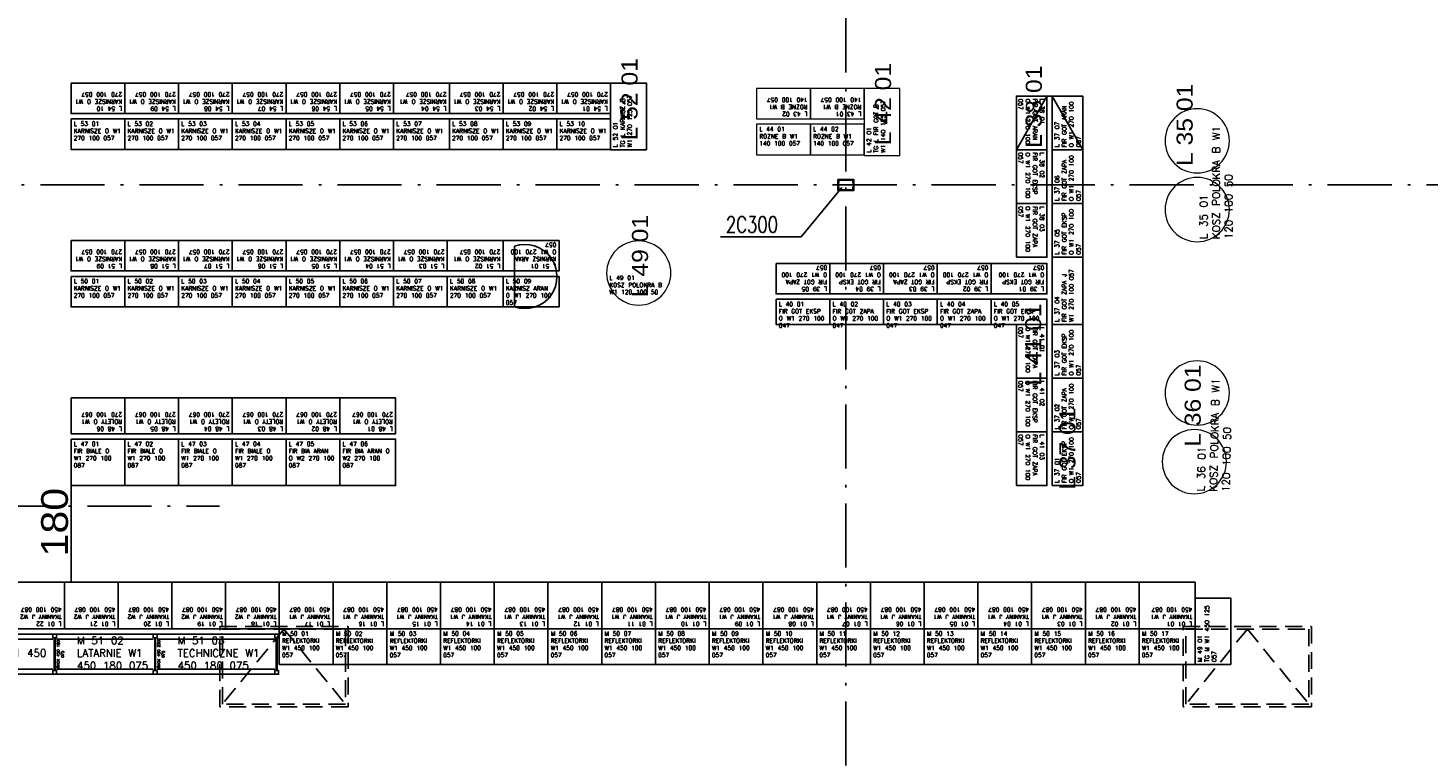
# Model space of a CAD drawing. Extents: x 153948 to 285449, y -89387 to -60195.
# Tile 14 of 100: x 248992 to 251608, y -83147 to -81786. Entities that reach past the tile are written whole.
import ezdxf

# ---------------------------------------------------------------- set-up
doc = ezdxf.new("R2010")
doc.units = 0
doc.header["$LTSCALE"] = 100
doc.header["$MEASUREMENT"] = 0
doc.header["$PDMODE"] = 1
doc.linetypes.add('ACAD_ISO10W100', pattern=[18.5, 12, -3, 0.5, -3])
doc.linetypes.add('HIDDEN2', pattern=[4.7625, 3.175, -1.5875])
doc.layers.get('0').update_dxf_attribs({"linetype": 'CONTINUOUS'})
doc.layers.get('DEFPOINTS').update_dxf_attribs({"linetype": 'CONTINUOUS'})
for name, color, linetype in [('1', 2, 'CONTINUOUS'), ('K-STA', 2, 'CONTINUOUS'), ('mago', 7, 'CONTINUOUS'), ('OSIE', 8, 'ACAD_ISO10W100'), ('R270', 5, 'CONTINUOUS'), ('R450', 1, 'CONTINUOUS'), ('RAK 270', 5, 'CONTINUOUS'), ('RS Minimasa VBA', 7, 'CONTINUOUS'), ('RS REGAŁY', 7, 'CONTINUOUS'), ('TEXT', 11, 'CONTINUOUS'), ('ŚWIETLIK', 2, 'CONTINUOUS')]:
    doc.layers.add(name, color=color, linetype=linetype)
doc.layers.add('RAK 140', color=2, linetype='CONTINUOUS', lineweight=9)
doc.layers.add('RAK_450', color=1, linetype='CONTINUOUS', true_color=0xff0000)
doc.styles.add('arial', font='arial.ttf', dxfattribs={"width": 1.1})
doc.styles.get("Standard").update_dxf_attribs({"font": 'txt.shx'})
doc.styles.add('TXT3', font='SIMPLEX.SHX', dxfattribs={"width": 0.75, "height": 40})
doc.dimstyles.new('srodek', dxfattribs={"dimscale": 100, "dimtxt": 0.5, "dimasz": 0.002, "dimexe": 0, "dimexo": 0, "dimgap": 0.05, "dimtad": 1, "dimjust": 2, "dimrnd": 0.5, "dimzin": 12, "dimtxsty": 'arial', "dimblk": 'ARCHTICK', "dimcen": 0.002, "dimclrt": 7, "dimazin": 0, "dimtfac": 1, "dimtix": 1, "dimtofl": 0, "dimtmove": 2, "dimatfit": 3, "dimldrblk": 'DOT', "dimfxl": 1, "dimtolj": 1, "dimtzin": 0, "dimarcsym": 0})

# ---------------------------------------------------------------- blocks, each defined once
blk = doc.blocks.new('SC300X2')
at = {"layer": '1'}
for points in [[(-15, 10), (-15, 0), (-13.8, 0), (-13.2, 8.1, -0.391021), (-12.2, 9), (12.2, 9, -0.391021), (13.2, 8.1), (13.8, 0), (15, 0), (15, 10)], [(-15, -10), (-15, 0), (-13.8, 0), (-13.2, -8.1, 0.391021), (-12.2, -9), (12.2, -9, 0.391021), (13.2, -8.1), (13.8, 0), (15, 0), (15, -10)]]:
    blk.add_lwpolyline(points, format="xyb", close=True, dxfattribs=at)
blk = doc.blocks.new('RACK 450 220 075')
at = {"color": 1}
for p, q in [((2.75, 68), (2.75, 7)), ((4.25, 68), (4.25, 7)), ((7, 75), (227, 75)), ((7, 65.5), (227, 65.5)), ((7, 9.5), (227, 9.5)), ((7, 0), (227, 0))]:
    blk.add_line(p, q, dxfattribs=at)
for points in [[(0, 68), (7, 68), (7, 75), (0, 75)], [(0, 0), (7, 0), (7, 7), (0, 7)]]:
    blk.add_lwpolyline(points, close=True, dxfattribs=at)
at = {"color": 1, "insert": (14.25, 37.5), "char_height": 5, "width": 61, "attachment_point": 5, "rotation": 90}
blk.add_mtext('RACK 450 220 075', dxfattribs=at)
blk = doc.blocks.new('RACK 450 180 075')
at = {"color": 1}
for p, q in [((2.75, 68), (2.75, 7)), ((4.25, 68), (4.25, 7)), ((7, 75), (187.8, 75)), ((7, 65.5), (187.8, 65.5)), ((7, 9.5), (187.8, 9.5)), ((7, 0), (187.8, 0))]:
    blk.add_line(p, q, dxfattribs=at)
for points in [[(0, 68), (7, 68), (7, 75), (0, 75)], [(0, 0), (7, 0), (7, 7), (0, 7)]]:
    blk.add_lwpolyline(points, close=True, dxfattribs=at)
at = {"color": 1, "insert": (14.25, 37.5), "char_height": 5, "width": 61, "attachment_point": 5, "rotation": 90}
blk.add_mtext('RACK 450 180 075', dxfattribs=at)
blk = doc.blocks.new('NOGA RACK 450 007 075')
at = {"color": 1}
for p, q in [((2.8, 68), (2.8, 7)), ((4.2, 68), (4.2, 7))]:
    blk.add_line(p, q, dxfattribs=at)
for points in [[(0, 68), (7, 68), (7, 75), (0, 75)], [(0, 0), (7, 0), (7, 7), (0, 7)]]:
    blk.add_lwpolyline(points, close=True, dxfattribs=at)
blk = doc.blocks.new('_ARCHTICK')
at = {"color": 0, "linetype": 'ByBlock', "const_width": 0.15}
blk.add_lwpolyline([(-0.5, -0.5), (0.5, 0.5)], dxfattribs=at)
blk = doc.blocks.new('*D806')
at = {"color": 0, "lineweight": -2, "transparency": 16777216}
for p, q in [((249072.8, -82821.8), (249072.8, -82641.3)), ((249060.2, -82821.8), (249072.8, -82821.8))]:
    blk.add_line(p, q, dxfattribs=at)
at = {"layer": 'DEFPOINTS', "color": 0, "transparency": 16777216}
for p in [(249072.8, -82641.3), (249072.8, -82641.3), (249060.2, -82821.8)]:
    blk.add_point(p, dxfattribs=at)
at = {"color": 0, "lineweight": -2, "transparency": 16777216, "xscale": 0.2, "yscale": 0.2, "zscale": 0.2}
for p, rotation in [((249072.8, -82641.3), 90), ((249072.8, -82821.8), 270)]:
    blk.add_blockref('_ARCHTICK', p, dxfattribs=dict(at, rotation=rotation))
at = {"color": 7, "transparency": 16777216, "insert": (249042.2, -82709.6), "char_height": 50, "attachment_point": 5, "rotation": 90, "style": 'arial'}
blk.add_mtext('\\A1;180', dxfattribs=at)
blk = doc.blocks.new('_Dot')
at = {"color": 0, "linetype": 'ByBlock', "lineweight": -2}
blk.add_line((-0.5, 0), (-1, 0), dxfattribs=at)
at = {"color": 0, "linetype": 'ByBlock', "const_width": 0.5}
blk.add_lwpolyline([(-0.25, 0, 1), (0.25, 0, 1)], format="xyb", close=True, dxfattribs=at)

msp = doc.modelspace()

# ---------------------------------------------------------------- linework, layer by layer
at = {"layer": 'OSIE', "ltscale": 0.1}
for p, q in [((250520.4, -86679.55), (250520.4, -73374.65)), ((247720.4, -82079.55), (263229.19, -82079.55)), ((248363.17, -82679.55), (249349.98, -82679.55))]:
    msp.add_line(p, q, dxfattribs=at)
at = {"layer": 'R270', "extrusion": (0, -1.22465e-16, -1)}
for points in [[(-249072.77, -81889.15), (-249173.17, -81889.15), (-249173.17, -81946.15), (-249072.77, -81946.15)], [(-249173.17, -81889.15), (-249273.57, -81889.15), (-249273.57, -81946.15), (-249173.17, -81946.15)], [(-249273.57, -81889.15), (-249373.97, -81889.15), (-249373.97, -81946.15), (-249273.57, -81946.15)], [(-249373.97, -81889.15), (-249474.37, -81889.15), (-249474.37, -81946.15), (-249373.97, -81946.15)], [(-249474.37, -81889.15), (-249574.77, -81889.15), (-249574.77, -81946.15), (-249474.37, -81946.15)], [(-249574.77, -81889.15), (-249675.17, -81889.15), (-249675.17, -81946.15), (-249574.77, -81946.15)], [(-249675.17, -81889.15), (-249779.57, -81889.15), (-249779.57, -81946.15), (-249675.17, -81946.15)], [(-249779.57, -81889.15), (-249879.97, -81889.15), (-249879.97, -81946.15), (-249779.57, -81946.15)], [(-249879.97, -81889.15), (-249980.37, -81889.15), (-249980.37, -81946.15), (-249879.97, -81946.15)], [(-249980.37, -81889.15), (-250080.77, -81889.15), (-250080.77, -81946.15), (-249980.37, -81946.15)], [(-250838.97, -82013.92), (-250838.97, -81913.52), (-250895.97, -81913.52), (-250895.97, -82013.92)], [(-250905.97, -82013.92), (-250905.97, -81913.52), (-250962.97, -81913.52), (-250962.97, -82013.92)], [(-249072.77, -81956.15), (-249173.17, -81956.15), (-249173.17, -82013.15), (-249072.77, -82013.15)], [(-249173.17, -81956.15), (-249273.57, -81956.15), (-249273.57, -82013.15), (-249173.17, -82013.15)], [(-249273.57, -81956.15), (-249373.97, -81956.15), (-249373.97, -82013.15), (-249273.57, -82013.15)], [(-249373.97, -81956.15), (-249474.37, -81956.15), (-249474.37, -82013.15), (-249373.97, -82013.15)], [(-249474.37, -81956.15), (-249574.77, -81956.15), (-249574.77, -82013.15), (-249474.37, -82013.15)], [(-249574.77, -81956.15), (-249675.17, -81956.15), (-249675.17, -82013.15), (-249574.77, -82013.15)], [(-249675.17, -81956.15), (-249779.57, -81956.15), (-249779.57, -82013.15), (-249675.17, -82013.15)], [(-249779.57, -81956.15), (-249879.97, -81956.15), (-249879.97, -82013.15), (-249779.57, -82013.15)], [(-249879.97, -81956.15), (-249980.37, -81956.15), (-249980.37, -82013.15), (-249879.97, -82013.15)], [(-249980.37, -81956.15), (-250080.77, -81956.15), (-250080.77, -82013.15), (-249980.37, -82013.15)], [(-250838.97, -82114.32), (-250838.97, -82013.92), (-250895.97, -82013.92), (-250895.97, -82114.32)], [(-250905.97, -82114.32), (-250905.97, -82013.92), (-250962.97, -82013.92), (-250962.97, -82114.32)], [(-250838.97, -82214.72), (-250838.97, -82114.32), (-250895.97, -82114.32), (-250895.97, -82214.72)], [(-250905.97, -82214.72), (-250905.97, -82114.32), (-250962.97, -82114.32), (-250962.97, -82214.72)], [(-249072.77, -82183.24), (-249173.17, -82183.24), (-249173.17, -82240.24), (-249072.77, -82240.24)], [(-249173.17, -82183.24), (-249273.57, -82183.24), (-249273.57, -82240.24), (-249173.17, -82240.24)], [(-249273.57, -82183.24), (-249373.97, -82183.24), (-249373.97, -82240.24), (-249273.57, -82240.24)], [(-249373.97, -82183.24), (-249474.37, -82183.24), (-249474.37, -82240.24), (-249373.97, -82240.24)], [(-249474.37, -82183.24), (-249574.77, -82183.24), (-249574.77, -82240.24), (-249474.37, -82240.24)], [(-249574.77, -82183.24), (-249675.17, -82183.24), (-249675.17, -82240.24), (-249574.77, -82240.24)], [(-249675.17, -82183.24), (-249775.57, -82183.24), (-249775.57, -82240.24), (-249675.17, -82240.24)], [(-249775.57, -82183.24), (-249879.97, -82183.24), (-249879.97, -82240.24), (-249775.57, -82240.24)], [(-249879.97, -82183.24), (-249984.37, -82183.24), (-249984.37, -82240.24), (-249879.97, -82240.24)], [(-250389.97, -82226.12), (-250490.37, -82226.12), (-250490.37, -82283.12), (-250389.97, -82283.12)], [(-250490.37, -82226.12), (-250590.77, -82226.12), (-250590.77, -82283.12), (-250490.37, -82283.12)], [(-250590.77, -82226.12), (-250691.17, -82226.12), (-250691.17, -82283.12), (-250590.77, -82283.12)], [(-250691.17, -82226.12), (-250791.57, -82226.12), (-250791.57, -82283.12), (-250691.17, -82283.12)], [(-250791.57, -82226.12), (-250895.97, -82226.12), (-250895.97, -82283.12), (-250791.57, -82283.12)], [(-250905.97, -82340.12), (-250905.97, -82214.72), (-250962.97, -82214.72), (-250962.97, -82340.12)], [(-249072.77, -82250.24), (-249173.17, -82250.24), (-249173.17, -82307.24), (-249072.77, -82307.24)], [(-249173.17, -82250.24), (-249273.57, -82250.24), (-249273.57, -82307.24), (-249173.17, -82307.24)], [(-249273.57, -82250.24), (-249373.97, -82250.24), (-249373.97, -82307.24), (-249273.57, -82307.24)], [(-249373.97, -82250.24), (-249474.37, -82250.24), (-249474.37, -82307.24), (-249373.97, -82307.24)], [(-249474.37, -82250.24), (-249574.77, -82250.24), (-249574.77, -82307.24), (-249474.37, -82307.24)], [(-249574.77, -82250.24), (-249675.17, -82250.24), (-249675.17, -82307.24), (-249574.77, -82307.24)], [(-249675.17, -82250.24), (-249775.57, -82250.24), (-249775.57, -82307.24), (-249675.17, -82307.24)], [(-249775.57, -82250.24), (-249879.97, -82250.24), (-249879.97, -82307.24), (-249775.57, -82307.24)], [(-249879.97, -82250.24), (-249984.37, -82250.24), (-249984.37, -82307.24), (-249879.97, -82307.24)], [(-250389.97, -82293.12), (-250490.37, -82293.12), (-250490.37, -82340.12), (-250389.97, -82340.12)], [(-250490.37, -82293.12), (-250590.77, -82293.12), (-250590.77, -82340.12), (-250490.37, -82340.12)], [(-250590.77, -82293.12), (-250691.17, -82293.12), (-250691.17, -82340.12), (-250590.77, -82340.12)], [(-250691.17, -82293.12), (-250791.57, -82293.12), (-250791.57, -82340.12), (-250691.17, -82340.12)], [(-250791.57, -82293.12), (-250895.97, -82293.12), (-250895.97, -82340.12), (-250791.57, -82340.12)], [(-250838.97, -82440.52), (-250838.97, -82340.12), (-250895.97, -82340.12), (-250895.97, -82440.52)], [(-250905.97, -82440.52), (-250905.97, -82340.12), (-250962.97, -82340.12), (-250962.97, -82440.52)], [(-250838.97, -82540.92), (-250838.97, -82440.52), (-250895.97, -82440.52), (-250895.97, -82540.92)], [(-250905.97, -82540.92), (-250905.97, -82440.52), (-250962.97, -82440.52), (-250962.97, -82540.92)], [(-249072.77, -82477.32), (-249173.17, -82477.32), (-249173.17, -82544.32), (-249072.77, -82544.32)], [(-249173.17, -82477.32), (-249273.57, -82477.32), (-249273.57, -82544.32), (-249173.17, -82544.32)], [(-249273.57, -82477.32), (-249373.97, -82477.32), (-249373.97, -82544.32), (-249273.57, -82544.32)], [(-249373.97, -82477.32), (-249474.37, -82477.32), (-249474.37, -82544.32), (-249373.97, -82544.32)], [(-249474.37, -82477.32), (-249574.77, -82477.32), (-249574.77, -82544.32), (-249474.37, -82544.32)], [(-249574.77, -82477.32), (-249679.17, -82477.32), (-249679.17, -82544.32), (-249574.77, -82544.32)], [(-250838.97, -82641.32), (-250838.97, -82540.92), (-250895.97, -82540.92), (-250895.97, -82641.32)], [(-250905.97, -82641.32), (-250905.97, -82540.92), (-250962.97, -82540.92), (-250962.97, -82641.32)], [(-249072.77, -82554.32), (-249173.17, -82554.32), (-249173.17, -82641.32), (-249072.77, -82641.32)], [(-249173.17, -82554.32), (-249273.57, -82554.32), (-249273.57, -82641.32), (-249173.17, -82641.32)], [(-249273.57, -82554.32), (-249373.97, -82554.32), (-249373.97, -82641.32), (-249273.57, -82641.32)], [(-249373.97, -82554.32), (-249474.37, -82554.32), (-249474.37, -82641.32), (-249373.97, -82641.32)], [(-249474.37, -82554.32), (-249574.77, -82554.32), (-249574.77, -82641.32), (-249474.37, -82641.32)], [(-249574.77, -82554.32), (-249679.17, -82554.32), (-249679.17, -82641.32), (-249574.77, -82641.32)]]:
    msp.add_lwpolyline(points, close=True, dxfattribs=at)
msp.add_lwpolyline([(-249901.22, -82261.05), (-249901.22, -82307.24, -1.4023538), (-249901.22, -82194.05), (-249901.22, -82251.05)], format="xyb", close=True, dxfattribs=at)
at = {"layer": 'R450', "lineweight": -3}
for points in [[(249461.8, -82975.79), (249562.2, -82975.79), (249562.2, -82908.79), (249461.8, -82908.79)], [(249562.2, -82975.79), (249662.6, -82975.79), (249662.6, -82908.79), (249562.2, -82908.79)], [(249662.6, -82975.79), (249763, -82975.79), (249763, -82908.79), (249662.6, -82908.79)], [(249763, -82975.79), (249863.4, -82975.79), (249863.4, -82908.79), (249763, -82908.79)], [(249863.4, -82975.79), (249963.8, -82975.79), (249963.8, -82908.79), (249863.4, -82908.79)], [(249963.8, -82975.79), (250064.2, -82975.79), (250064.2, -82908.79), (249963.8, -82908.79)], [(250064.2, -82975.79), (250164.6, -82975.79), (250164.6, -82908.79), (250064.2, -82908.79)], [(250164.6, -82975.79), (250265, -82975.79), (250265, -82908.79), (250164.6, -82908.79)], [(250265, -82975.79), (250365.4, -82975.79), (250365.4, -82908.79), (250265, -82908.79)], [(250365.4, -82975.79), (250465.8, -82975.79), (250465.8, -82908.79), (250365.4, -82908.79)], [(250465.8, -82975.79), (250566.2, -82975.79), (250566.2, -82908.79), (250465.8, -82908.79)], [(250566.2, -82975.79), (250666.6, -82975.79), (250666.6, -82908.79), (250566.2, -82908.79)], [(250666.6, -82975.79), (250767, -82975.79), (250767, -82908.79), (250666.6, -82908.79)], [(250767, -82975.79), (250867.4, -82975.79), (250867.4, -82908.79), (250767, -82908.79)], [(250867.4, -82975.79), (250967.8, -82975.79), (250967.8, -82908.79), (250867.4, -82908.79)], [(250967.8, -82975.79), (251068.2, -82975.79), (251068.2, -82908.79), (250967.8, -82908.79)], [(251068.2, -82975.79), (251172.6, -82975.79), (251172.6, -82908.79), (251068.2, -82908.79)]]:
    msp.add_lwpolyline(points, close=True, dxfattribs=at)
at = {"layer": 'RAK 140', "extrusion": (0, -1.22465e-16, -1)}
for points in [[(-250453.97, -81899.15), (-250353.57, -81899.15), (-250353.57, -81956.15), (-250453.97, -81956.15)], [(-250554.37, -81899.15), (-250453.97, -81899.15), (-250453.97, -81956.15), (-250554.37, -81956.15)], [(-250621.37, -82024.15), (-250621.37, -81899.15), (-250554.37, -81899.15), (-250554.37, -82024.15)], [(-250453.97, -81966.15), (-250353.57, -81966.15), (-250353.57, -82023.15), (-250453.97, -82023.15)], [(-250554.37, -81966.15), (-250453.97, -81966.15), (-250453.97, -82023.15), (-250554.37, -82023.15)]]:
    msp.add_lwpolyline(points, close=True, dxfattribs=at)
for centre in [(-251176.77, -81997.02), (-251176.77, -82125.51), (-250133.31, -82244.05), (-251176.77, -82468.12), (-251171.41, -82596.6)]:
    msp.add_circle(centre, 60, dxfattribs=at)
at = {"layer": 'RAK 270', "extrusion": (0, -1.22465e-16, -1)}
for p, q in [((250838.97, -82013.92), (250895.97, -81913.52)), ((250895.97, -81913.52), (250905.97, -81913.52)), ((250905.97, -81913.52), (250962.97, -82013.92))]:
    msp.add_line(p, q, dxfattribs=at)
msp.add_lwpolyline([(-250147.77, -82014.15), (-250147.77, -81889.15), (-250080.77, -81889.15), (-250080.77, -82014.15)], close=True, dxfattribs=at)
at = {"layer": 'RAK_450', "extrusion": (0, -1.22465e-16, -1)}
for points in [[(-249060.2, -82821.79), (-248959.8, -82821.79), (-248959.8, -82908.79), (-249060.2, -82908.79)], [(-249160.6, -82821.79), (-249060.2, -82821.79), (-249060.2, -82908.79), (-249160.6, -82908.79)], [(-249261, -82821.79), (-249160.6, -82821.79), (-249160.6, -82908.79), (-249261, -82908.79)], [(-249361.4, -82821.79), (-249261, -82821.79), (-249261, -82908.79), (-249361.4, -82908.79)], [(-249461.8, -82821.79), (-249361.4, -82821.79), (-249361.4, -82908.79), (-249461.8, -82908.79)], [(-249562.2, -82821.79), (-249461.8, -82821.79), (-249461.8, -82908.79), (-249562.2, -82908.79)], [(-249662.6, -82821.79), (-249562.2, -82821.79), (-249562.2, -82908.79), (-249662.6, -82908.79)], [(-249763, -82821.79), (-249662.6, -82821.79), (-249662.6, -82908.79), (-249763, -82908.79)], [(-249863.4, -82821.79), (-249763, -82821.79), (-249763, -82908.79), (-249863.4, -82908.79)], [(-249963.8, -82821.79), (-249863.4, -82821.79), (-249863.4, -82908.79), (-249963.8, -82908.79)], [(-250064.2, -82821.79), (-249963.8, -82821.79), (-249963.8, -82908.79), (-250064.2, -82908.79)], [(-250164.6, -82821.79), (-250064.2, -82821.79), (-250064.2, -82908.79), (-250164.6, -82908.79)], [(-250265, -82821.79), (-250164.6, -82821.79), (-250164.6, -82908.79), (-250265, -82908.79)], [(-250365.4, -82821.79), (-250265, -82821.79), (-250265, -82908.79), (-250365.4, -82908.79)], [(-250465.8, -82821.79), (-250365.4, -82821.79), (-250365.4, -82908.79), (-250465.8, -82908.79)], [(-250566.2, -82821.79), (-250465.8, -82821.79), (-250465.8, -82908.79), (-250566.2, -82908.79)], [(-250666.6, -82821.79), (-250566.2, -82821.79), (-250566.2, -82908.79), (-250666.6, -82908.79)], [(-250767, -82821.79), (-250666.6, -82821.79), (-250666.6, -82908.79), (-250767, -82908.79)], [(-250867.4, -82821.79), (-250767, -82821.79), (-250767, -82908.79), (-250867.4, -82908.79)], [(-250967.8, -82821.79), (-250867.4, -82821.79), (-250867.4, -82908.79), (-250967.8, -82908.79)], [(-251068.2, -82821.79), (-250967.8, -82821.79), (-250967.8, -82908.79), (-251068.2, -82908.79)], [(-251172.6, -82821.79), (-251068.2, -82821.79), (-251068.2, -82908.79), (-251172.6, -82908.79)]]:
    msp.add_lwpolyline(points, close=True, dxfattribs=at)
at = {"layer": 'RAK_450'}
msp.add_lwpolyline([(251239.6, -82975.79), (251239.6, -82851.79), (251172.6, -82851.79), (251172.6, -82975.79)], close=True, dxfattribs=at)
at = {"layer": 'TEXT'}
for p, q in [((250437.03, -82176.45), (250512.9, -82084.55)), ((250286.36, -82176.45), (250437.03, -82176.45))]:
    msp.add_line(p, q, dxfattribs=at)
at = {"layer": 'ŚWIETLIK', "linetype": 'HIDDEN2', "ltscale": 0.1}
for p, q in [((249470.4, -82909.55), (249355.4, -83049.55)), ((249470.4, -82909.55), (249585.4, -83049.55)), ((251270.4, -82909.55), (251155.4, -83049.55)), ((251270.4, -82909.55), (251385.4, -83049.55))]:
    msp.add_line(p, q, dxfattribs=at)
for points in [[(249350.4, -82904.55), (249590.4, -82904.55), (249590.4, -83054.55), (249350.4, -83054.55)], [(249355.4, -82909.55), (249585.4, -82909.55), (249585.4, -83049.55), (249355.4, -83049.55)], [(251150.4, -82904.55), (251390.4, -82904.55), (251390.4, -83054.55), (251150.4, -83054.55)], [(251155.4, -82909.55), (251385.4, -82909.55), (251385.4, -83049.55), (251155.4, -83049.55)]]:
    msp.add_lwpolyline(points, close=True, dxfattribs=at)

# ---------------------------------------------------------------- block references
at = {"layer": 'K-STA', "ltscale": 0.5}
msp.add_blockref('SC300X2', (250520.4, -82079.55), dxfattribs=at)
at = {"layer": 'RS REGAŁY'}
for name, p in [('RACK 450 180 075', (248850.8, -82993.79)), ('RACK 450 180 075', (249038.6, -82993.79)), ('RACK 450 220 075', (249226.4, -82993.79)), ('NOGA RACK 450 007 075', (249453.4, -82993.79))]:
    msp.add_blockref(name, p, dxfattribs=at)

# ---------------------------------------------------------------- texts
at = {"layer": 'mago', "char_height": 30, "width": 672.04, "attachment_point": 1, "rotation": 90, "style": 'arial'}
for s, insert in [('L 52 01', (250101.11, -81996.28, 40)), ('L 42 01', (250574.71, -82005.28, 40)), ('L 38 01', (250856.5, -82010.22, 40)), ('L 35 01', (251138.23, -82044.12, 40)), ('L 49 01', (250120.67, -82289.31, 40)), ('L 41 01', (250855.28, -82454.54, 40)), ('L 36 01', (251153.31, -82568.7, 40)), ('L 37 01', (250919.29, -82649.04, 40))]:
    msp.add_mtext(s, dxfattribs=dict(at, insert=insert))
at = {"layer": 'RS Minimasa VBA', "attachment_point": 1}
for s, insert, char_height, width, rotation in [('L 52 01^M^JTG L KARNISZ B W1 270 125 057', (250085.77, -82009.15), 8, 120, 90), ('L 54 10^M^JKARNISZE O W1 270 100 057', (249168.17, -81941.15), 8, 95.4, 180), ('L 54 09^M^JKARNISZE O W1 270 100 057', (249268.57, -81941.15), 8, 95.4, 180), ('L 54 08^M^JKARNISZE O W1 270 100 057', (249368.97, -81941.15), 8, 95.4, 180), ('L 54 07^M^JKARNISZE O W1 270 100 057', (249469.37, -81941.15), 8, 95.4, 180), ('L 54 06^M^JKARNISZE O W1 270 100 057', (249569.77, -81941.15), 8, 95.4, 180), ('L 54 05^M^JKARNISZE O W1 270 100 057', (249670.17, -81941.15), 8, 95.4, 180), ('L 54 04^M^JKARNISZE O W1 270 100 057', (249774.57, -81941.15), 8, 99.4, 180), ('L 54 03^M^JKARNISZE O W1 270 100 057', (249874.97, -81941.15), 8, 95.4, 180), ('L 54 02^M^JKARNISZE O W1 270 100 057', (249975.37, -81941.15), 8, 95.4, 180), ('L 54 01^M^JKARNISZE O W1 270 100 057', (250075.77, -81941.15), 8, 95.4, 180), ('L 43 02^M^JROZNE B W1 140 100 057', (250448.97, -81951.15), 8, 95.4, 180), ('L 43 01^M^JROZNE B W1 140 100 057', (250549.37, -81951.15), 8, 95.4, 180), ('L 42 01^M^JTG L FIR GOT B W1 140 125 057', (250559.37, -82019.15), 8, 120, 90), ('L 38 01^M^JFIR GOT ARAN O W1 270 100 057', (250890.97, -81918.52), 8, 95.4, 270), ('L 37 07^M^JFIR GOT ARAN O W1 270 100 057', (250910.97, -82008.92), 8, 95.4, 90), ('L 35 01^M^JKOSZ POLOKRA B W1 120 100 50', (251181.77, -82180.51), 14, 243.4814, 90), ('L 38 02^M^JFIR GOT EKSP O W1 270 100 057', (250890.97, -82018.92), 8, 95.4, 270), ('L 37 06^M^JFIR GOT ZAPA O W1 270 100 057', (250910.97, -82109.32), 8, 95.4, 90), ('L 38 03^M^JFIR GOT ZAPA O W1 270 100 057', (250890.97, -82119.32), 8, 95.4, 270), ('L 37 05^M^JFIR GOT EKSP O W1 270 100 057', (250910.97, -82209.72), 8, 95.4, 90), ('L 51 09^M^JKARNISZE O W1 270 100 057', (249168.17, -82235.24), 8, 95.4, 180), ('L 51 08^M^JKARNISZE O W1 270 100 057', (249268.57, -82235.24), 8, 95.4, 180), ('L 51 07^M^JKARNISZE O W1 270 100 057', (249368.97, -82235.24), 8, 95.4, 180), ('L 51 06^M^JKARNISZE O W1 270 100 057', (249469.37, -82235.24), 8, 95.4, 180), ('L 51 05^M^JKARNISZE O W1 270 100 057', (249569.77, -82235.24), 8, 95.4, 180), ('L 51 04^M^JKARNISZE O W1 270 100 057', (249670.17, -82235.24), 8, 95.4, 180), ('L 51 03^M^JKARNISZE O W1 270 100 057', (249770.57, -82235.24), 8, 95.4, 180), ('L 51 02^M^JKARNISZE O W1 270 100 057', (249874.97, -82235.24), 8, 99.4, 180), ('L 51 01^M^JKARNISZ ARAN O W1 270 100 057', (249979.37, -82235.24), 8, 99.4, 180), ('L 37 04^M^JFIR GOT ZAPA J W1 270 100 057', (250910.97, -82335.12), 8, 120.4, 90), ('L 39 05^M^JFIR GOT ZAPA O W1 270 100 057', (250485.37, -82278.12), 8, 95.4, 180), ('L 39 04^M^JFIR GOT EKSP O W1 270 100 057', (250585.77, -82278.12), 8, 95.4, 180), ('L 39 03^M^JFIR GOT ZAPA O W1 270 100 057', (250686.17, -82278.12), 8, 95.4, 180), ('L 39 02^M^JFIR GOT EKSP O W1 270 100 057', (250786.57, -82278.12), 8, 95.4, 180), ('L 39 01^M^JFIR GOT EKSP O W1 270 100 057', (250890.97, -82278.12), 8, 99.4, 180), ('L 41 01^M^JFIR GOT ZAPA O W1 270 100 057', (250890.97, -82345.12), 8, 95.4, 270), ('L 37 03^M^JFIR GOT EKSP O W1 270 100 057', (250910.97, -82435.52), 8, 95.4, 90), ('L 36 01^M^JKOSZ POLOKRA B W1 120 100 50', (251176.52, -82651.71), 14, 243.5391, 88.7646), ('L 41 02^M^JFIR GOT EKSP O W1 270 100 057', (250890.97, -82445.52), 8, 95.4, 270), ('L 37 02^M^JFIR GOT ZAPA O W1 270 100 057', (250910.97, -82535.92), 8, 95.4, 90), ('L 48 06^M^JROLETY O W1 270 100 067', (249168.17, -82539.32), 8, 95.4, 180), ('L 48 05^M^JROLETY O W1 270 100 067', (249268.57, -82539.32), 8, 95.4, 180), ('L 48 04^M^JROLETY O W1 270 100 067', (249368.97, -82539.32), 8, 95.4, 180), ('L 48 03^M^JROLETY O W1 270 100 067', (249469.37, -82539.32), 8, 95.4, 180), ('L 48 02^M^JROLETY O W1 270 100 067', (249569.77, -82539.32), 8, 95.4, 180), ('L 48 01^M^JROLETY O W1 270 100 067', (249674.17, -82539.32), 8, 99.4, 180), ('L 41 03^M^JFIR GOT ZAPA O W1 270 100 057', (250890.97, -82545.92), 8, 95.4, 270), ('L 37 01^M^JFIR GOT EKSP O W1 270 100 057', (250910.97, -82636.32), 8, 95.4, 90), ('L 01 22^M^JTKANINY J W2 450 100 087', (249055.2, -82903.79), 8, 95.4, 180), ('L 01 21^M^JTKANINY J W2 450 100 087', (249155.6, -82903.79), 8, 95.4, 180), ('L 01 20^M^JTKANINY J W2 450 100 087', (249256, -82903.79), 8, 95.4, 180), ('L 01 19^M^JTKANINY J W2 450 100 087', (249356.4, -82903.79), 8, 95.4, 180), ('L 01 18^M^JTKANINY J W2 450 100 087', (249456.8, -82903.79), 8, 95.4, 180), ('L 01 17^M^JTKANINY J W1 450 100 087', (249557.2, -82903.79), 8, 95.3995, 180), ('L 01 16^M^JTKANINY J W1 450 100 087', (249657.6, -82903.79), 8, 95.4005, 180), ('L 01 15^M^JTKANINY J W1 450 100 087', (249758, -82903.79), 8, 95.4, 180), ('L 01 14^M^JTKANINY J W1 450 100 087', (249858.4, -82903.79), 8, 95.4, 180), ('L 01 13^M^JTKANINY J W1 450 100 087', (249958.8, -82903.79), 8, 95.4002, 180), ('L 01 12^M^JTKANINY J W1 450 100 087', (250059.2, -82903.79), 8, 95.4, 180), ('L 01 11^M^JTKANINY J W1 450 100 087', (250159.6, -82903.79), 8, 95.4, 180), ('L 01 10^M^JTKANINY J W1 450 100 087', (250260, -82903.79), 8, 95.4, 180), ('L 01 09^M^JTKANINY J W1 450 100 087', (250360.4, -82903.79), 8, 95.4, 180), ('L 01 08^M^JTKANINY J W1 450 100 087', (250460.8, -82903.79), 8, 95.4, 180), ('L 01 07^M^JTKANINY J W1 450 100 087', (250561.2, -82903.79), 8, 95.4, 180), ('L 01 06^M^JTKANINY J W1 450 100 087', (250661.6, -82903.79), 8, 95.4, 180), ('L 01 05^M^JTKANINY J W1 450 100 087', (250762, -82903.79), 8, 95.4, 180), ('L 01 04^M^JTKANINY J W1 450 100 087', (250862.4, -82903.79), 8, 95.3998, 180), ('L 01 03^M^JTKANINY J W1 450 100 087', (250962.8, -82903.79), 8, 95.4002, 180), ('L 01 02^M^JTKANINY J W1 450 100 087', (251063.2, -82903.79), 8, 95.4, 180), ('L 01 01^M^JTKANINY J W1 450 100 087', (251167.6, -82903.79), 8, 99.3998, 180), ('M 49 01^M^JTG M W1 450 125 057', (251177.6, -82970.79), 8, 119, 90), ('M 50 02^M^JREFLEKTORKI W1 450 100 057', (249567.19, -82913.8), 8, 95.6543, 359.85541), ('M 50 03^M^JREFLEKTORKI W1 450 100 057', (249667.87, -82914.03), 8, 95.1462, 0.14532)]:
    msp.add_mtext(s, dxfattribs=dict(at, insert=insert, char_height=char_height, width=width, rotation=rotation))
for s, insert, char_height, width in [('L 53 01^M^JKARNISZE O W1 270 100 057', (249077.77, -81961.15), 8, 95.4), ('L 53 02^M^JKARNISZE O W1 270 100 057', (249178.17, -81961.15), 8, 95.4), ('L 53 03^M^JKARNISZE O W1 270 100 057', (249278.57, -81961.15), 8, 95.4), ('L 53 04^M^JKARNISZE O W1 270 100 057', (249378.97, -81961.15), 8, 95.4), ('L 53 05^M^JKARNISZE O W1 270 100 057', (249479.37, -81961.15), 8, 95.4), ('L 53 06^M^JKARNISZE O W1 270 100 057', (249579.77, -81961.15), 8, 95.4), ('L 53 07^M^JKARNISZE O W1 270 100 057', (249680.17, -81961.15), 8, 99.4), ('L 53 08^M^JKARNISZE O W1 270 100 057', (249784.57, -81961.15), 8, 95.4), ('L 53 09^M^JKARNISZE O W1 270 100 057', (249884.97, -81961.15), 8, 95.4), ('L 53 10^M^JKARNISZE O W1 270 100 057', (249985.37, -81961.15), 8, 95.4), ('L 44 01^M^JROZNE B W1 140 100 057', (250358.57, -81971.15), 8, 95.4), ('L 44 02^M^JROZNE B W1 140 100 057', (250458.97, -81971.15), 8, 95.4), ('L 50 01^M^JKARNISZE O W1 270 100 057', (249077.77, -82255.24), 8, 95.4), ('L 50 02^M^JKARNISZE O W1 270 100 057', (249178.17, -82255.24), 8, 95.4), ('L 50 03^M^JKARNISZE O W1 270 100 057', (249278.57, -82255.24), 8, 95.4), ('L 50 04^M^JKARNISZE O W1 270 100 057', (249378.97, -82255.24), 8, 95.4), ('L 50 05^M^JKARNISZE O W1 270 100 057', (249479.37, -82255.24), 8, 95.4), ('L 50 06^M^JKARNISZE O W1 270 100 057', (249579.77, -82255.24), 8, 95.4), ('L 50 07^M^JKARNISZE O W1 270 100 057', (249680.17, -82255.24), 8, 95.4), ('L 50 08^M^JKARNISZE O W1 270 100 057', (249780.57, -82255.24), 8, 99.4), ('L 50 09^M^JKARNISZ ARAN O W1 270 100 057', (249884.97, -82255.24), 8, 99.4), ('L 49 01^M^JKOSZ POLOKRA B W1 120 100 50', (250078.31, -82249.05), 8, 115), ('L 40 01^M^JFIR GOT EKSP O W1 270 100 047', (250394.97, -82298.12), 8, 95.4), ('L 40 02^M^JFIR GOT ZAPA O W1 270 100 047', (250495.37, -82298.12), 8, 95.4), ('L 40 03^M^JFIR GOT EKSP O W1 270 100 047', (250595.77, -82298.12), 8, 95.4), ('L 40 04^M^JFIR GOT ZAPA O W1 270 100 047', (250696.17, -82298.12), 8, 95.4), ('L 40 05^M^JFIR GOT EKSP O W1 270 100 047', (250796.57, -82298.12), 8, 99.4), ('L 47 01^M^JFIR BIALE O W1 270 100 087', (249077.77, -82559.32), 8, 95.4), ('L 47 02^M^JFIR BIALE O W1 270 100 087', (249178.17, -82559.32), 8, 95.4), ('L 47 03^M^JFIR BIALE O W1 270 100 087', (249278.57, -82559.32), 8, 95.4), ('L 47 04^M^JFIR BIALE O W1 270 100 087', (249378.97, -82559.32), 8, 95.4), ('L 47 05^M^JFIR BIA ARAN O W2 270 100 087', (249479.37, -82559.32), 8, 95.4), ('L 47 06^M^JFIR BIA ARAN O W2 270 100 087', (249579.77, -82559.32), 8, 99.4), ('M 50 01^M^JREFLEKTORKI W1 450 100 057', (249466.8, -82913.79), 8, 95.4005), ('M 50 04^M^JREFLEKTORKI W1 450 100 057', (249768, -82913.79), 8, 95.4002), ('M 50 05^M^JREFLEKTORKI W1 450 100 057', (249868.4, -82913.79), 8, 95.4), ('M 50 06^M^JREFLEKTORKI W1 450 100 057', (249968.8, -82913.79), 8, 95.4), ('M 50 07^M^JREFLEKTORKI W1 450 100 057', (250069.2, -82913.79), 8, 95.4), ('M 50 08^M^JREFLEKTORKI W1 450 100 057', (250169.6, -82913.79), 8, 95.3998), ('M 50 09^M^JREFLEKTORKI W1 450 100 057', (250270, -82913.79), 8, 95.4), ('M 50 10^M^JREFLEKTORKI W1 450 100 057', (250370.4, -82913.79), 8, 95.4), ('M 50 11^M^JREFLEKTORKI W1 450 100 057', (250470.8, -82913.79), 8, 95.4), ('M 50 12^M^JREFLEKTORKI W1 450 100 057', (250571.2, -82913.79), 8, 95.4), ('M 50 13^M^JREFLEKTORKI W1 450 100 057', (250671.6, -82913.79), 8, 95.4), ('M 50 14^M^JREFLEKTORKI W1 450 100 057', (250772, -82913.79), 8, 95.4), ('M 50 15^M^JREFLEKTORKI W1 450 100 057', (250872.4, -82913.79), 8, 95.4), ('M 50 16^M^JREFLEKTORKI W1 450 100 057', (250972.8, -82913.79), 8, 95.4002), ('M 50 17^M^JREFLEKTORKI W1 450 100 057', (251073.2, -82913.79), 8, 99.3998), ('M 51 01^M^JLATARNIE W1 450 180 075', (248855.8, -82923.79), 14, 223), ('M 51 02^M^JLATARNIE W1 450 180 075', (249083.8, -82923.79), 14, 183), ('M 51 03^M^JTECHNICZNE W1 450 180 075', (249271.8, -82923.79), 14, 190.0005)]:
    msp.add_mtext(s, dxfattribs=dict(at, insert=insert, char_height=char_height, width=width))
at = {"layer": 'TEXT', "style": 'TXT3', "width": 0.75}
msp.add_text('2C300', height=30, dxfattribs=at).set_placement((250296.2, -82168.45))

# ---------------------------------------------------------------- dimensions: what is measured, and where the dimension line sits
dim = msp.add_linear_dim(base=(249072.77, -82641.32), p1=(249060.2, -82821.79), p2=(249072.77, -82641.32), angle=90, dimstyle='srodek', override={"dimdec": 0, "dimrnd": 0, "dimtdec": 0, "dimfxl": 24, "dimfxlon": 1})
dim.commit()
dim.dimension.update_dxf_attribs({"geometry": '*D806', "text_midpoint": (249042.24, -82709.6)})

doc.saveas('drawing.dxf')
